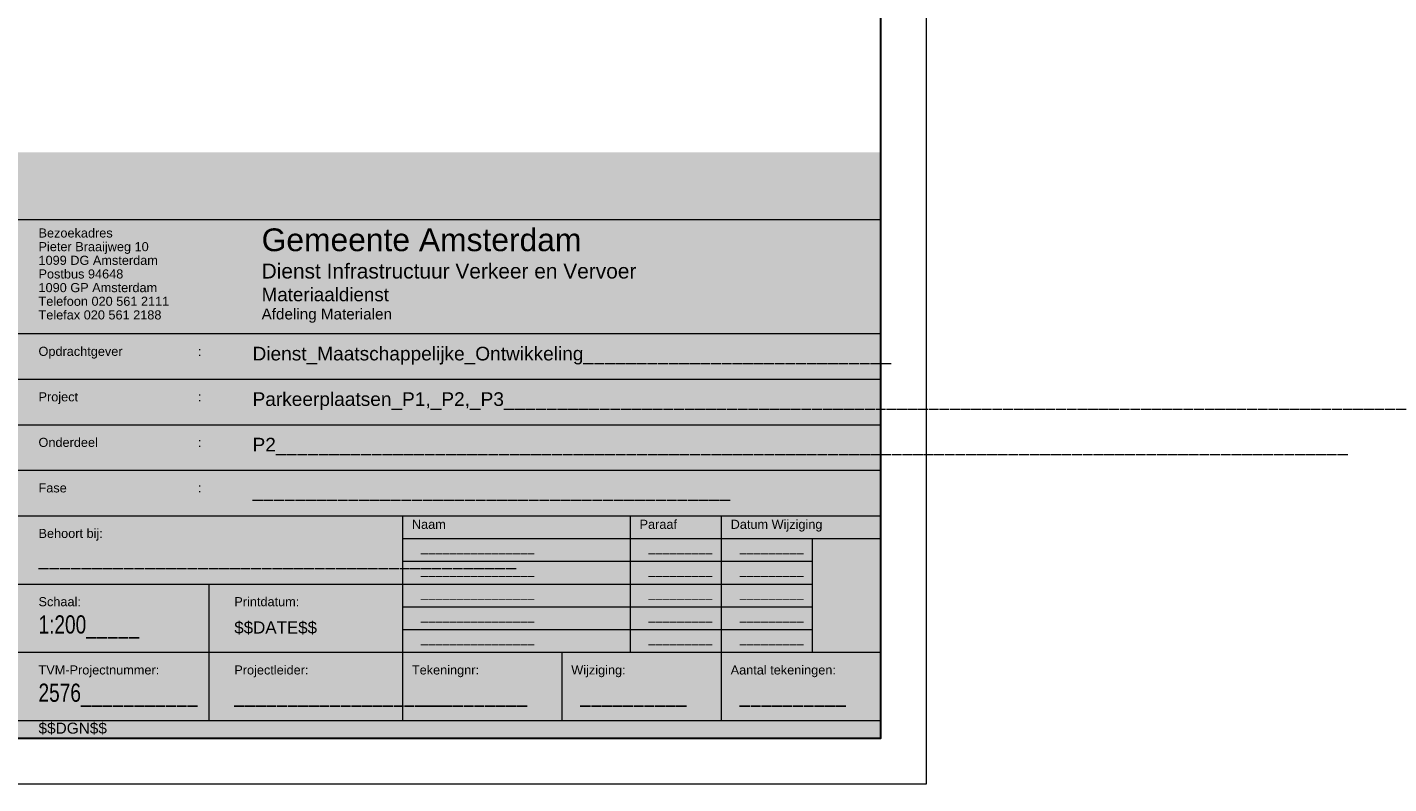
# Model space of a CAD drawing. Header units: metres. Extents: x 118656 to 118796, y 483654 to 483738.
# Tile 8 of 15: x 118736 to 118796, y 483654 to 483687. Entities that reach past the tile are written whole.
import ezdxf
from ezdxf.enums import TextEntityAlignment as Align

# ---------------------------------------------------------------- set-up
doc = ezdxf.new("R2010")
doc.units = ezdxf.units.M
doc.header["$MEASUREMENT"] = 0
doc.layers.add('Kader', color=7, linetype='Continuous', lineweight=0)
doc.styles.add('Style-arial', font='arial.shx')

# ---------------------------------------------------------------- blocks, each defined once
blk = doc.blocks.new('TEKKOP')
at = {"layer": 'Kader', "linetype": 'Continuous', "lineweight": 13}
for points in [[(-0.14937, 0.10554), (-0.1505, 0.10667), (-0.14856, 0.10862), (-0.1505, 0.11056), (-0.14937, 0.11169), (-0.14743, 0.10975), (-0.14549, 0.11169), (-0.14436, 0.11056), (-0.1463, 0.10862), (-0.14436, 0.10667), (-0.14549, 0.10554), (-0.14743, 0.10748)], [(-0.14937, 0.0985), (-0.1505, 0.09964), (-0.14856, 0.10158), (-0.1505, 0.10352), (-0.14937, 0.10465), (-0.14743, 0.10271), (-0.14549, 0.10465), (-0.14436, 0.10352), (-0.1463, 0.10158), (-0.14436, 0.09964), (-0.14549, 0.0985), (-0.14743, 0.10045)], [(-0.14937, 0.09147), (-0.1505, 0.0926), (-0.14856, 0.09454), (-0.1505, 0.09648), (-0.14937, 0.09761), (-0.14743, 0.09567), (-0.14549, 0.09761), (-0.14436, 0.09648), (-0.1463, 0.09454), (-0.14436, 0.0926), (-0.14549, 0.09147), (-0.14743, 0.09341)]]:
    blk.add_hatch(color=1, dxfattribs=at).paths.add_polyline_path(points)
at = {"layer": 'Kader', "color": 7, "linetype": 'Continuous', "lineweight": 13}
for p, q in [((-0.19, 0.11389), (-0.19, 0)), ((0, 0.11389), (-0.19, 0.11389)), ((0, 0.00389), (0, 0.11389)), ((-0.19, 0.08889), (0, 0.08889)), ((-0.19, 0.07889), (0, 0.07889)), ((-0.19, 0.06889), (0, 0.06889)), ((-0.19, 0.05889), (0, 0.05889)), ((-0.19, 0.04889), (0, 0.04889)), ((-0.105, 0.00389), (-0.105, 0.04889)), ((-0.055, 0.01889), (-0.055, 0.04889)), ((-0.035, 0.00389), (-0.035, 0.04889)), ((-0.105, 0.04389), (0, 0.04389)), ((-0.015, 0.01889), (-0.015, 0.04389)), ((-0.105, 0.03889), (-0.015, 0.03889)), ((-0.19, 0.03389), (-0.015, 0.03389)), ((-0.1475, 0.00389), (-0.1475, 0.03389)), ((-0.105, 0.02889), (-0.015, 0.02889)), ((-0.105, 0.02389), (-0.015, 0.02389)), ((-0.19, 0.01889), (0, 0.01889)), ((-0.07, 0.00389), (-0.07, 0.01889)), ((-0.19, 0.00389), (0, 0.00389)), ((0, 0.00389), (0, 0))]:
    blk.add_line(p, q, dxfattribs=at)
at = {"layer": 'Kader', "color": 7, "linetype": 'Continuous', "lineweight": 0}
blk.add_solid([(0, 0), (-0.19, 0), (0, 0.12871), (-0.19, 0.12871)], dxfattribs=at)
at = {"layer": 'Kader', "color": 7, "linetype": 'Continuous', "lineweight": 30, "style": 'Style-arial'}
for s, height, p in [('Bezoekadres', 0.001998, (-0.18499, 0.11101)), ('Gemeente Amsterdam', 0.004998, (-0.13599, 0.10951)), ('Pieter Braaijweg 10', 0.001998, (-0.18499, 0.10801)), ('1099 DG Amsterdam', 0.001998, (-0.18499, 0.10501)), ('Postbus 94648', 0.001998, (-0.18499, 0.10201)), ('Dienst Infrastructuur Verkeer en Vervoer', 0.003282, (-0.13599, 0.10265)), ('1090 GP Amsterdam', 0.001998, (-0.18499, 0.09901)), ('Materiaaldienst', 0.002952, (-0.13599, 0.09749)), ('Telefoon 020 561 2111', 0.001998, (-0.18499, 0.09601)), ('Telefax 020 561 2188', 0.001998, (-0.18499, 0.09301)), ('Afdeling Materialen', 0.002394, (-0.13599, 0.09321)), ('Opdrachtgever', 0.001998, (-0.18499, 0.08501)), (':', 0.002, (-0.14999, 0.08501)), ('Project', 0.001998, (-0.18499, 0.07501)), (':', 0.002, (-0.14999, 0.07501)), ('Onderdeel', 0.001998, (-0.18499, 0.06501)), (':', 0.002, (-0.14999, 0.06501)), ('Fase', 0.001998, (-0.18499, 0.05501)), (':', 0.002, (-0.14999, 0.05501)), ('Naam', 0.001998, (-0.10299, 0.04701)), ('Paraaf', 0.001998, (-0.05299, 0.04701)), ('Datum Wijziging', 0.001998, (-0.03299, 0.04701)), ('Behoort bij:', 0.001998, (-0.18499, 0.04501)), ('Schaal:', 0.001998, (-0.18499, 0.03001)), ('Printdatum:', 0.001998, (-0.14199, 0.03001)), ('TVM-Projectnummer:', 0.001998, (-0.18499, 0.01501)), ('Projectleider:', 0.001998, (-0.14199, 0.01501)), ('Tekeningnr:', 0.001998, (-0.10299, 0.01501)), ('Wijziging:', 0.001998, (-0.06799, 0.01501)), ('Aantal tekeningen:', 0.001998, (-0.03299, 0.01501))]:
    blk.add_text(s, height=height, dxfattribs=at).set_placement(p, align=Align.MIDDLE_LEFT)
at = {"layer": 'Kader', "color": 7, "linetype": 'Continuous', "lineweight": 13, "style": 'Style-arial'}
for s, height, p in [('$$DATE$$', 0.002658, (-0.14199, 0.02434)), ('$$DGN$$', 0.002418, (-0.18499, 0.00222))]:
    blk.add_text(s, height=height, dxfattribs=at).set_placement(p, align=Align.MIDDLE_LEFT)
blk = doc.blocks.new('TEKTEK')
at = {"layer": 'Kader', "color": 7, "linetype": 'Continuous', "lineweight": 30, "style": 'Style-arial'}
for tag, height, p in [('TEKTEK_12660', 0.003, (-0.13799, 0.08451)), ('TEKTEK_12659', 0.003, (-0.13799, 0.07451)), ('TEKTEK_12658', 0.003, (-0.13799, 0.06451)), ('TEKTEK_12654', 0.003, (-0.13799, 0.05451)), ('TEKTEK_12639', 0.002, (-0.10099, 0.04201)), ('TEKTEK_12644', 0.002, (-0.05099, 0.04201)), ('TEKTEK_12649', 0.002, (-0.03099, 0.04201)), ('TEKTEK_12661', 0.003, (-0.18499, 0.03951)), ('TEKTEK_12640', 0.002, (-0.10099, 0.03701)), ('TEKTEK_12645', 0.002, (-0.05099, 0.03701)), ('TEKTEK_12650', 0.002, (-0.03099, 0.03701)), ('TEKTEK_12641', 0.002, (-0.10099, 0.03201)), ('TEKTEK_12646', 0.002, (-0.05099, 0.03201)), ('TEKTEK_12651', 0.002, (-0.03099, 0.03201)), ('TEKTEK_12642', 0.002, (-0.10099, 0.02701)), ('TEKTEK_12647', 0.002, (-0.05099, 0.02701)), ('TEKTEK_12652', 0.002, (-0.03099, 0.02701)), ('TEKTEK_12643', 0.002, (-0.10099, 0.02201)), ('TEKTEK_12648', 0.002, (-0.05099, 0.02201)), ('TEKTEK_12653', 0.002, (-0.03099, 0.02201))]:
    blk.add_attdef(tag, text='', height=height, dxfattribs=at).set_placement(p, align=Align.MIDDLE_LEFT)
at = {"layer": 'Kader', "color": 7, "linetype": 'Continuous', "lineweight": 30, "style": 'Style-arial', "width": 0.749625}
for tag, p in [('TEKTEK_12657', (-0.18499, 0.02501)), ('TEKTEK_12655', (-0.18499, 0.01001)), ('TEKTEK_12663', (-0.14199, 0.01001)), ('TEKTEK_12656', (-0.10099, 0.01001)), ('TEKTEK_12662', (-0.06599, 0.01001)), ('TEKTEK_12664', (-0.03099, 0.01001))]:
    blk.add_attdef(tag, text='', height=0.004, dxfattribs=at).set_placement(p, align=Align.MIDDLE_LEFT)
blk = doc.blocks.new('A2')
at = {"layer": 'Kader', "color": 7, "linetype": 'Continuous', "lineweight": 0, "flags": 128}
blk.add_lwpolyline([(-0.297, -0.21), (0.297, -0.21), (0.297, 0.21), (-0.297, 0.21), (-0.297, -0.21)], close=True, dxfattribs=at)
at = {"layer": 'Kader', "color": 7, "linetype": 'Continuous', "lineweight": 30, "flags": 128}
blk.add_lwpolyline([(-0.287, -0.2), (0.287, -0.2), (0.287, 0.2), (-0.287, 0.2), (-0.287, -0.2)], close=True, dxfattribs=at)
at = {"layer": 'Kader', "color": 7, "linetype": 'Continuous', "lineweight": 0}
blk.add_blockref('TEKKOP', (0.287, -0.2), dxfattribs=at)
at = {"layer": 'Kader', "color": 7, "linetype": 'Continuous', "lineweight": 30}
blk.add_blockref('TEKTEK', (0.287, -0.2), dxfattribs=at).add_auto_attribs({'TEKTEK_12639': '________________', 'TEKTEK_12640': '________________', 'TEKTEK_12641': '________________', 'TEKTEK_12642': '________________', 'TEKTEK_12643': '________________', 'TEKTEK_12644': '_________', 'TEKTEK_12645': '_________', 'TEKTEK_12646': '_________', 'TEKTEK_12647': '_________', 'TEKTEK_12648': '_________', 'TEKTEK_12649': '_________', 'TEKTEK_12650': '_________', 'TEKTEK_12651': '_________', 'TEKTEK_12652': '_________', 'TEKTEK_12653': '_________', 'TEKTEK_12654': '_____________________________________________', 'TEKTEK_12655': '2576___________', 'TEKTEK_12656': '__________', 'TEKTEK_12657': '1:200_____', 'TEKTEK_12658': 'P2_____________________________________________________________________________________________________', 'TEKTEK_12659': 'Parkeerplaatsen_P1,_P2,_P3_____________________________________________________________________________________', 'TEKTEK_12660': 'Dienst_Maatschappelijke_Ontwikkeling_____________________________', 'TEKTEK_12661': '_____________________________________________', 'TEKTEK_12662': '__________', 'TEKTEK_12663': '____________________', 'TEKTEK_12664': '__________'})
blk = doc.blocks.new('*U33')
at = {"layer": 'Kader', "color": 7, "linetype": 'Continuous', "lineweight": 0, "xscale": 200, "yscale": 200, "zscale": 200}
blk.add_blockref('A2', (0, 0), dxfattribs=at)

msp = doc.modelspace()

# ---------------------------------------------------------------- block references
at = {"layer": 'Kader', "color": 7, "linetype": 'Continuous', "lineweight": 0}
msp.add_blockref('*U33', (118715.794, 483695.52), dxfattribs=at)

doc.saveas('drawing.dxf')
